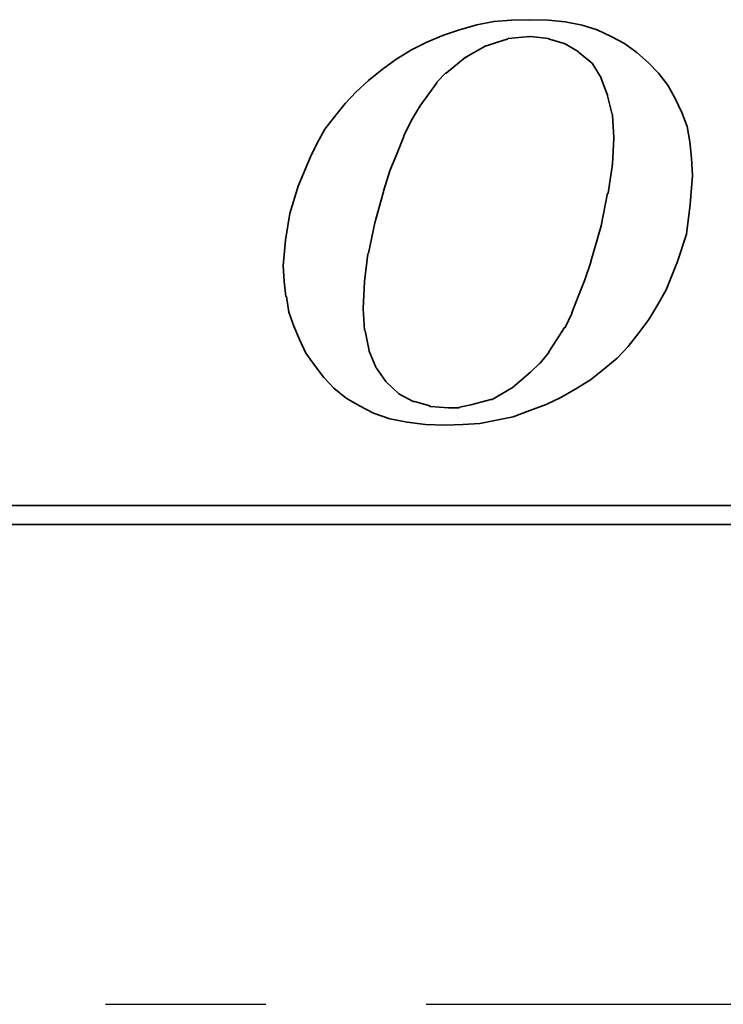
# Model space of a CAD drawing. Header units: millimetres. Extents: x -60 to 402, y -73 to 85.
# Tile 89 of 105: x 258.5 to 261.79, y 0 to 4.61. Entities that reach past the tile are written whole.
import ezdxf

# ---------------------------------------------------------------- set-up
doc = ezdxf.new("R2010")
doc.units = ezdxf.units.MM
doc.linetypes.add('CENTER', pattern=[2, 1.25, -0.25, 0.25, -0.25])
for name, color, linetype in [('CL', 1, 'CENTER'), ('DIM', 4, 'Continuous'), ('layer 1', 7, 'Continuous')]:
    doc.layers.add(name, color=color, linetype=linetype)

# ---------------------------------------------------------------- blocks, each defined once
blk = doc.blocks.new('TBI MOTION logo(完整正式版)')
at = {"layer": 'layer 1', "color": 22, "lineweight": 35}
for points, knots in [([(-11.34375, -6.98375), (-11.34375, -6.98375), (-10.91375, -7.43875), (-10.91375, -7.43875), (-10.91375, -7.43875), (-10.91375, -7.43875), (-10.38625, -7.87125), (-10.38625, -7.87125), (-10.38625, -7.87125), (-10.38625, -7.87125), (-9.81125, -8.20375), (-9.81125, -8.20375), (-9.81125, -8.20375), (-9.81125, -8.20375), (-9.21125, -8.51875), (-9.21125, -8.51875), (-9.21125, -8.51875), (-9.21125, -8.51875), (-8.51625, -8.75875), (-8.51625, -8.75875), (-8.51625, -8.75875), (-8.51625, -8.75875), (-7.77125, -8.90375), (-7.77125, -8.90375), (-7.77125, -8.90375), (-7.77125, -8.90375), (-6.97875, -8.99875), (-6.97875, -8.99875), (-6.97875, -8.99875), (-6.97875, -8.99875), (-6.14125, -9.02375), (-6.14125, -9.02375), (-6.14125, -9.02375), (-6.14125, -9.02375), (-5.37125, -8.99875), (-5.37125, -8.99875), (-5.37125, -8.99875), (-5.37125, -8.99875), (-4.65375, -8.94875), (-4.65375, -8.94875), (-4.65375, -8.94875), (-4.65375, -8.94875), (-3.93375, -8.80625), (-3.93375, -8.80625), (-3.93375, -8.80625), (-3.93375, -8.80625), (-3.21375, -8.66375), (-3.21375, -8.66375), (-3.21375, -8.66375), (-3.21375, -8.66375), (-2.49375, -8.39875), (-2.49375, -8.39875), (-2.49375, -8.39875), (-2.49375, -8.39875), (-1.79875, -8.13375), (-1.79875, -8.13375), (-1.79875, -8.13375), (-1.79875, -8.13375), (-1.17375, -7.84375), (-1.17375, -7.84375), (-1.17375, -7.84375), (-1.17375, -7.84375), (-0.52375, -7.46375), (-0.52375, -7.46375), (-0.52375, -7.46375), (-0.52375, -7.46375), (0.10124, -7.07875), (0.10124, -7.07875), (0.10124, -7.07875), (0.10124, -7.07875), (0.67625, -6.62375), (0.67625, -6.62375), (0.67625, -6.62375), (0.67625, -6.62375), (1.24874, -6.14375), (1.24874, -6.14375), (1.24874, -6.14375), (1.24874, -6.14375), (1.72874, -5.64125), (1.72874, -5.64125), (1.72874, -5.64125), (1.72874, -5.64125), (2.18624, -5.06375), (2.18624, -5.06375), (2.18624, -5.06375), (2.18624, -5.06375), (2.61625, -4.48874), (2.61625, -4.48874), (2.61625, -4.48874), (2.61625, -4.48874), (3.00125, -3.83874), (3.00125, -3.83874), (3.00125, -3.83874), (3.00125, -3.83874), (3.36124, -3.21374), (3.36124, -3.21374), (3.36124, -3.21374), (3.36124, -3.21374), (3.84374, -1.99125), (3.84374, -1.99125), (3.84374, -1.99125), (3.84374, -1.99125), (4.22625, -0.81875), (4.22625, -0.81875), (4.22625, -0.81875), (4.22625, -0.81875), (4.39125, 0.45624), (4.39125, 0.45624), (4.39125, 0.45624), (4.39125, 0.45624), (4.48874, 1.70124), (4.48874, 1.70124), (4.48874, 1.70124), (4.48874, 1.70124), (4.43874, 2.44625), (4.43874, 2.44625), (4.43874, 2.44625), (4.43874, 2.44625), (4.36874, 3.14125), (4.36874, 3.14125), (4.36874, 3.14125), (4.36874, 3.14125), (4.25125, 3.81125), (4.25125, 3.81125), (4.25125, 3.81125), (4.25125, 3.81125), (4.03124, 4.41125), (4.03124, 4.41125), (4.03124, 4.41125), (4.03124, 4.41125), (3.74374, 5.01125), (3.74374, 5.01125), (3.74374, 5.01125), (3.74374, 5.01125), (3.43124, 5.58875), (3.43124, 5.58875), (3.43124, 5.58875), (3.43124, 5.58875), (3.02625, 6.09125), (3.02625, 6.09125), (3.02625, 6.09125), (3.02625, 6.09125), (2.59374, 6.54875), (2.59374, 6.54875), (2.59374, 6.54875), (2.59374, 6.54875), (2.09124, 6.98125), (2.09124, 6.98125), (2.09124, 6.98125), (2.09124, 6.98125), (1.56124, 7.36625), (1.56124, 7.36625), (1.56124, 7.36625), (1.56124, 7.36625), (0.98624, 7.67625), (0.98624, 7.67625), (0.98624, 7.67625), (0.98624, 7.67625), (0.38624, 7.96375), (0.38624, 7.96375), (0.38624, 7.96375), (0.38624, 7.96375), (-0.25875, 8.15625), (-0.25875, 8.15625), (-0.25875, 8.15625), (-0.25875, 8.15625), (-0.98125, 8.30125), (-0.98125, 8.30125), (-0.98125, 8.30125), (-0.98125, 8.30125), (-1.70124, 8.37125), (-1.70124, 8.37125), (-1.70124, 8.37125), (-1.70124, 8.37125), (-2.49375, 8.39624), (-2.49375, 8.39624), (-2.49375, 8.39624), (-2.49375, 8.39624), (-3.28625, 8.37125), (-3.28625, 8.37125), (-3.28625, 8.37125), (-3.28625, 8.37125), (-4.05125, 8.32125), (-4.05125, 8.32125), (-4.05125, 8.32125), (-4.05125, 8.32125), (-4.77375, 8.18125), (-4.77375, 8.18125), (-4.77375, 8.18125), (-4.77375, 8.18125), (-5.51625, 7.96375), (-5.51625, 7.96375), (-5.51625, 7.96375), (-5.51625, 7.96375), (-6.21125, 7.72625), (-6.21125, 7.72625), (-6.21125, 7.72625), (-6.21125, 7.72625), (-6.92875, 7.43625), (-6.92875, 7.43625), (-6.92875, 7.43625), (-6.92875, 7.43625), (-7.57875, 7.10125), (-7.57875, 7.10125), (-7.57875, 7.10125), (-7.57875, 7.10125), (-8.24875, 6.69125), (-8.24875, 6.69125), (-8.24875, 6.69125), (-8.24875, 6.69125), (-8.84875, 6.26125), (-8.84875, 6.26125), (-8.84875, 6.26125), (-8.84875, 6.26125), (-9.42625, 5.78125), (-9.42625, 5.78125), (-9.42625, 5.78125), (-9.42625, 5.78125), (-9.95375, 5.30125), (-9.95375, 5.30125), (-9.95375, 5.30125), (-9.95375, 5.30125), (-10.43375, 4.79624), (-10.43375, 4.79624), (-10.43375, 4.79624), (-10.43375, 4.79624), (-10.88875, 4.22125), (-10.88875, 4.22125), (-10.88875, 4.22125), (-10.88875, 4.22125), (-11.29875, 3.69375), (-11.29875, 3.69375), (-11.29875, 3.69375), (-11.29875, 3.69375), (-11.63375, 3.09125), (-11.63375, 3.09125), (-11.63375, 3.09125), (-11.63375, 3.09125), (-11.91875, 2.49625), (-11.91875, 2.49625), (-11.91875, 2.49625), (-11.91875, 2.49625), (-12.44875, 1.24625), (-12.44875, 1.24625), (-12.44875, 1.24625), (-12.44875, 1.24625), (-12.80875, 0.06874), (-12.80875, 0.06874), (-12.80875, 0.06874), (-12.80875, 0.06874), (-12.99875, -1.07875), (-12.99875, -1.07875), (-12.99875, -1.07875), (-12.99875, -1.07875), (-13.09375, -2.18375), (-13.09375, -2.18375), (-13.09375, -2.18375), (-13.09375, -2.18375), (-13.04875, -2.85375), (-13.04875, -2.85375), (-13.04875, -2.85375), (-13.04875, -2.85375), (-12.97375, -3.50375), (-12.97375, -3.50375), (-12.97375, -3.50375), (-12.97375, -3.50375), (-12.95375, -3.50375), (-12.95375, -3.50375), (-12.95375, -3.50375), (-12.95375, -3.50375), (-12.85375, -4.17375), (-12.85375, -4.17375), (-12.85375, -4.17375), (-12.85375, -4.17375), (-12.63875, -4.77624), (-12.63875, -4.77624), (-12.63875, -4.77624), (-12.63875, -4.77624), (-12.39875, -5.35125), (-12.39875, -5.35125), (-12.39875, -5.35125), (-12.39875, -5.35125), (-12.11375, -5.92875), (-12.11375, -5.92875), (-12.11375, -5.92875), (-12.11375, -5.92875), (-11.75375, -6.45375), (-11.75375, -6.45375), (-11.75375, -6.45375), (-11.75375, -6.45375), (-11.34375, -6.98375), (-11.34375, -6.98375)], [0, 0, 0, 0, 0.01369863, 0.01369863, 0.01369863, 0.01369863, 0.02739726, 0.02739726, 0.02739726, 0.02739726, 0.04109589, 0.04109589, 0.04109589, 0.04109589, 0.05479452, 0.05479452, 0.05479452, 0.05479452, 0.06849315, 0.06849315, 0.06849315, 0.06849315, 0.08219178, 0.08219178, 0.08219178, 0.08219178, 0.09589041, 0.09589041, 0.09589041, 0.09589041, 0.10958904, 0.10958904, 0.10958904, 0.10958904, 0.12328767, 0.12328767, 0.12328767, 0.12328767, 0.1369863, 0.1369863, 0.1369863, 0.1369863, 0.15068493, 0.15068493, 0.15068493, 0.15068493, 0.16438356, 0.16438356, 0.16438356, 0.16438356, 0.17808219, 0.17808219, 0.17808219, 0.17808219, 0.19178082, 0.19178082, 0.19178082, 0.19178082, 0.20547945, 0.20547945, 0.20547945, 0.20547945, 0.21917808, 0.21917808, 0.21917808, 0.21917808, 0.23287671, 0.23287671, 0.23287671, 0.23287671, 0.24657534, 0.24657534, 0.24657534, 0.24657534, 0.26027397, 0.26027397, 0.26027397, 0.26027397, 0.2739726, 0.2739726, 0.2739726, 0.2739726, 0.28767123, 0.28767123, 0.28767123, 0.28767123, 0.30136986, 0.30136986, 0.30136986, 0.30136986, 0.31506849, 0.31506849, 0.31506849, 0.31506849, 0.32876712, 0.32876712, 0.32876712, 0.32876712, 0.34246575, 0.34246575, 0.34246575, 0.34246575, 0.35616438, 0.35616438, 0.35616438, 0.35616438, 0.36986301, 0.36986301, 0.36986301, 0.36986301, 0.38356164, 0.38356164, 0.38356164, 0.38356164, 0.39726027, 0.39726027, 0.39726027, 0.39726027, 0.4109589, 0.4109589, 0.4109589, 0.4109589, 0.42465753, 0.42465753, 0.42465753, 0.42465753, 0.43835616, 0.43835616, 0.43835616, 0.43835616, 0.45205479, 0.45205479, 0.45205479, 0.45205479, 0.46575342, 0.46575342, 0.46575342, 0.46575342, 0.47945205, 0.47945205, 0.47945205, 0.47945205, 0.49315068, 0.49315068, 0.49315068, 0.49315068, 0.50684932, 0.50684932, 0.50684932, 0.50684932, 0.52054795, 0.52054795, 0.52054795, 0.52054795, 0.53424658, 0.53424658, 0.53424658, 0.53424658, 0.54794521, 0.54794521, 0.54794521, 0.54794521, 0.56164384, 0.56164384, 0.56164384, 0.56164384, 0.57534247, 0.57534247, 0.57534247, 0.57534247, 0.5890411, 0.5890411, 0.5890411, 0.5890411, 0.60273973, 0.60273973, 0.60273973, 0.60273973, 0.61643836, 0.61643836, 0.61643836, 0.61643836, 0.63013699, 0.63013699, 0.63013699, 0.63013699, 0.64383562, 0.64383562, 0.64383562, 0.64383562, 0.65753425, 0.65753425, 0.65753425, 0.65753425, 0.67123288, 0.67123288, 0.67123288, 0.67123288, 0.68493151, 0.68493151, 0.68493151, 0.68493151, 0.69863014, 0.69863014, 0.69863014, 0.69863014, 0.71232877, 0.71232877, 0.71232877, 0.71232877, 0.7260274, 0.7260274, 0.7260274, 0.7260274, 0.73972603, 0.73972603, 0.73972603, 0.73972603, 0.75342466, 0.75342466, 0.75342466, 0.75342466, 0.76712329, 0.76712329, 0.76712329, 0.76712329, 0.78082192, 0.78082192, 0.78082192, 0.78082192, 0.79452055, 0.79452055, 0.79452055, 0.79452055, 0.80821918, 0.80821918, 0.80821918, 0.80821918, 0.82191781, 0.82191781, 0.82191781, 0.82191781, 0.83561644, 0.83561644, 0.83561644, 0.83561644, 0.84931507, 0.84931507, 0.84931507, 0.84931507, 0.8630137, 0.8630137, 0.8630137, 0.8630137, 0.87671233, 0.87671233, 0.87671233, 0.87671233, 0.89041096, 0.89041096, 0.89041096, 0.89041096, 0.90410959, 0.90410959, 0.90410959, 0.90410959, 0.91780822, 0.91780822, 0.91780822, 0.91780822, 0.93150685, 0.93150685, 0.93150685, 0.93150685, 0.94520548, 0.94520548, 0.94520548, 0.94520548, 0.95890411, 0.95890411, 0.95890411, 0.95890411, 0.97260274, 0.97260274, 0.97260274, 0.97260274, 0.98630137, 0.98630137, 0.98630137, 0.98630137, 1, 1, 1, 1]), ([(-8.77875, 1.03124), (-8.77875, 1.03124), (-8.51625, 1.89625), (-8.51625, 1.89625), (-8.51625, 1.89625), (-8.51625, 1.89625), (-8.20375, 2.66375), (-8.20375, 2.66375), (-8.20375, 2.66375), (-8.20375, 2.66375), (-7.91625, 3.38125), (-7.91625, 3.38125), (-7.91625, 3.38125), (-7.91625, 3.38125), (-7.91625, 3.40624), (-7.91625, 3.40624), (-7.91625, 3.40624), (-7.91625, 3.40624), (-7.57875, 4.07624), (-7.57875, 4.07624), (-7.57875, 4.07624), (-7.57875, 4.07624), (-7.24375, 4.65125), (-7.24375, 4.65125), (-7.24375, 4.65125), (-7.24375, 4.65125), (-7.21875, 4.65125), (-7.21875, 4.65125), (-7.21875, 4.65125), (-7.21875, 4.65125), (-7.21875, 4.67624), (-7.21875, 4.67624), (-7.21875, 4.67624), (-7.21875, 4.67624), (-6.83625, 5.20375), (-6.83625, 5.20375), (-6.83625, 5.20375), (-6.83625, 5.20375), (-6.49875, 5.68625), (-6.49875, 5.68625), (-6.49875, 5.68625), (-6.49875, 5.68625), (-6.49875, 5.70625), (-6.49875, 5.70625), (-6.49875, 5.70625), (-6.49875, 5.70625), (-6.11625, 6.09125), (-6.11625, 6.09125), (-6.11625, 6.09125), (-6.11625, 6.09125), (-6.09125, 6.09125), (-6.09125, 6.09125), (-6.09125, 6.09125), (-6.09125, 6.09125), (-5.27375, 6.76625), (-5.27375, 6.76625), (-5.27375, 6.76625), (-5.27375, 6.76625), (-5.24875, 6.76625), (-5.24875, 6.76625), (-5.24875, 6.76625), (-5.24875, 6.76625), (-5.24875, 6.78625), (-5.24875, 6.78625), (-5.24875, 6.78625), (-5.24875, 6.78625), (-4.38875, 7.26624), (-4.38875, 7.26624), (-4.38875, 7.26624), (-4.38875, 7.26624), (-4.36125, 7.26624), (-4.36125, 7.26624), (-4.36125, 7.26624), (-4.36125, 7.26624), (-3.93375, 7.41125), (-3.93375, 7.41125), (-3.93375, 7.41125), (-3.93375, 7.41125), (-3.47375, 7.55625), (-3.47375, 7.55625), (-3.47375, 7.55625), (-3.47375, 7.55625), (-3.45375, 7.55625), (-3.45375, 7.55625), (-3.45375, 7.55625), (-3.45375, 7.55625), (-3.42875, 7.58124), (-3.42875, 7.58124), (-3.42875, 7.58124), (-3.42875, 7.58124), (-2.97375, 7.62625), (-2.97375, 7.62625), (-2.97375, 7.62625), (-2.97375, 7.62625), (-2.49375, 7.67625), (-2.49375, 7.67625), (-2.49375, 7.67625), (-2.49375, 7.67625), (-2.46875, 7.67625), (-2.46875, 7.67625), (-2.46875, 7.67625), (-2.46875, 7.67625), (-1.70124, 7.58124), (-1.70124, 7.58124), (-1.70124, 7.58124), (-1.70124, 7.58124), (-1.67875, 7.55625), (-1.67875, 7.55625), (-1.67875, 7.55625), (-1.67875, 7.55625), (-1.65375, 7.55625), (-1.65375, 7.55625), (-1.65375, 7.55625), (-1.65375, 7.55625), (-1.03125, 7.36625), (-1.03125, 7.36625), (-1.03125, 7.36625), (-1.03125, 7.36625), (-1.00625, 7.36625), (-1.00625, 7.36625), (-1.00625, 7.36625), (-1.00625, 7.36625), (-0.43124, 7.02624), (-0.43124, 7.02624), (-0.43124, 7.02624), (-0.43124, 7.02624), (-0.40625, 7.00624), (-0.40625, 7.00624), (-0.40625, 7.00624), (-0.40625, 7.00624), (0.12124, 6.57124), (0.12124, 6.57124), (0.12124, 6.57124), (0.12124, 6.57124), (0.14624, 6.54875), (0.14624, 6.54875), (0.14624, 6.54875), (0.14624, 6.54875), (0.17124, 6.52375), (0.17124, 6.52375), (0.17124, 6.52375), (0.17124, 6.52375), (0.55625, 5.89875), (0.55625, 5.89875), (0.55625, 5.89875), (0.55625, 5.89875), (0.55625, 5.87625), (0.55625, 5.87625), (0.55625, 5.87625), (0.55625, 5.87625), (0.84124, 5.15625), (0.84124, 5.15625), (0.84124, 5.15625), (0.84124, 5.15625), (0.84124, 5.13125), (0.84124, 5.13125), (0.84124, 5.13125), (0.84124, 5.13125), (1.03624, 4.31875), (1.03624, 4.31875), (1.03624, 4.31875), (1.03624, 4.31875), (1.05624, 4.31875), (1.05624, 4.31875), (1.05624, 4.31875), (1.05624, 4.31875), (1.05624, 4.29125), (1.05624, 4.29125), (1.05624, 4.29125), (1.05624, 4.29125), (1.10625, 3.33125), (1.10625, 3.33125), (1.10625, 3.33125), (1.10625, 3.33125), (1.10625, 3.30875), (1.10625, 3.30875), (1.10625, 3.30875), (1.10625, 3.30875), (1.05624, 2.20624), (1.05624, 2.20624), (1.05624, 2.20624), (1.05624, 2.20624), (1.05624, 2.18124), (1.05624, 2.18124), (1.05624, 2.18124), (1.05624, 2.18124), (0.86624, 0.93624), (0.86624, 0.93624), (0.86624, 0.93624), (0.86624, 0.93624), (0.84124, 0.93624), (0.84124, 0.93624), (0.84124, 0.93624), (0.84124, 0.93624), (0.55625, -0.45874), (0.55625, -0.45874), (0.55625, -0.45874), (0.55625, -0.45874), (0.12124, -1.99125), (0.12124, -1.99125), (0.12124, -1.99125), (0.12124, -1.99125), (0.12124, -2.01874), (0.12124, -2.01874), (0.12124, -2.01874), (0.12124, -2.01874), (-0.13874, -2.78375), (-0.13874, -2.78375), (-0.13874, -2.78375), (-0.13874, -2.78375), (-0.43124, -3.50375), (-0.43124, -3.50375), (-0.43124, -3.50375), (-0.43124, -3.50375), (-0.69375, -4.19875), (-0.69375, -4.19875), (-0.69375, -4.19875), (-0.69375, -4.19875), (-0.69375, -4.22375), (-0.69375, -4.22375), (-0.69375, -4.22375), (-0.69375, -4.22375), (-0.98125, -4.82374), (-0.98125, -4.82374), (-0.98125, -4.82374), (-0.98125, -4.82374), (-1.00625, -4.82374), (-1.00625, -4.82374), (-1.00625, -4.82374), (-1.00625, -4.82374), (-1.33875, -5.35125), (-1.33875, -5.35125), (-1.33875, -5.35125), (-1.33875, -5.35125), (-1.67875, -5.87875), (-1.67875, -5.87875), (-1.67875, -5.87875), (-1.67875, -5.87875), (-1.67875, -5.90375), (-1.67875, -5.90375), (-1.67875, -5.90375), (-1.67875, -5.90375), (-2.05875, -6.35875), (-2.05875, -6.35875), (-2.05875, -6.35875), (-2.05875, -6.35875), (-2.08375, -6.38375), (-2.08375, -6.38375), (-2.08375, -6.38375), (-2.08375, -6.38375), (-2.46875, -6.74375), (-2.46875, -6.74375), (-2.46875, -6.74375), (-2.46875, -6.74375), (-3.25875, -7.41625), (-3.25875, -7.41625), (-3.25875, -7.41625), (-3.25875, -7.41625), (-3.28625, -7.43875), (-3.28625, -7.43875), (-3.28625, -7.43875), (-3.28625, -7.43875), (-4.12375, -7.91875), (-4.12375, -7.91875), (-4.12375, -7.91875), (-4.12375, -7.91875), (-4.14875, -7.91875), (-4.14875, -7.91875), (-4.14875, -7.91875), (-4.14875, -7.91875), (-4.17125, -7.91875), (-4.17125, -7.91875), (-4.17125, -7.91875), (-4.17125, -7.91875), (-5.03375, -8.15875), (-5.03375, -8.15875), (-5.03375, -8.15875), (-5.03375, -8.15875), (-5.51625, -8.25625), (-5.51625, -8.25625), (-5.51625, -8.25625), (-5.51625, -8.25625), (-5.54125, -8.27875), (-5.54125, -8.27875), (-5.54125, -8.27875), (-5.54125, -8.27875), (-5.56375, -8.27875), (-5.56375, -8.27875), (-5.56375, -8.27875), (-5.56375, -8.27875), (-5.99625, -8.27875), (-5.99625, -8.27875), (-5.99625, -8.27875), (-5.99625, -8.27875), (-6.76375, -8.23125), (-6.76375, -8.23125), (-6.76375, -8.23125), (-6.76375, -8.23125), (-6.78875, -8.23125), (-6.78875, -8.23125), (-6.78875, -8.23125), (-6.78875, -8.23125), (-6.78875, -8.20375), (-6.78875, -8.20375), (-6.78875, -8.20375), (-6.78875, -8.20375), (-7.45875, -8.01375), (-7.45875, -8.01375), (-7.45875, -8.01375), (-7.45875, -8.01375), (-7.48375, -8.01375), (-7.48375, -8.01375), (-7.48375, -8.01375), (-7.48375, -8.01375), (-7.50875, -8.01375), (-7.50875, -8.01375), (-7.50875, -8.01375), (-7.50875, -8.01375), (-8.13125, -7.67875), (-8.13125, -7.67875), (-8.13125, -7.67875), (-8.13125, -7.67875), (-8.15625, -7.65375), (-8.15625, -7.65375), (-8.15625, -7.65375), (-8.15625, -7.65375), (-8.65875, -7.17375), (-8.65875, -7.17375), (-8.65875, -7.17375), (-8.65875, -7.17375), (-8.68375, -7.14875), (-8.68375, -7.14875), (-8.68375, -7.14875), (-8.68375, -7.14875), (-9.08875, -6.57375), (-9.08875, -6.57375), (-9.08875, -6.57375), (-9.08875, -6.57375), (-9.11375, -6.54875), (-9.11375, -6.54875), (-9.11375, -6.54875), (-9.11375, -6.54875), (-9.11375, -6.52875), (-9.11375, -6.52875), (-9.11375, -6.52875), (-9.11375, -6.52875), (-9.40375, -5.85375), (-9.40375, -5.85375), (-9.40375, -5.85375), (-9.40375, -5.85375), (-9.40375, -5.82875), (-9.40375, -5.82875), (-9.40375, -5.82875), (-9.40375, -5.82875), (-9.56875, -4.96875), (-9.56875, -4.96875), (-9.56875, -4.96875), (-9.56875, -4.96875), (-9.59375, -4.94375), (-9.59375, -4.94375), (-9.59375, -4.94375), (-9.59375, -4.94375), (-9.66375, -4.03375), (-9.66375, -4.03375), (-9.66375, -4.03375), (-9.66375, -4.03375), (-9.66375, -4.00875), (-9.66375, -4.00875), (-9.66375, -4.00875), (-9.66375, -4.00875), (-9.59375, -2.85375), (-9.59375, -2.85375), (-9.59375, -2.85375), (-9.59375, -2.85375), (-9.45125, -1.65875), (-9.45125, -1.65875), (-9.45125, -1.65875), (-9.45125, -1.65875), (-9.42625, -1.63375), (-9.42625, -1.63375), (-9.42625, -1.63375), (-9.42625, -1.63375), (-9.16125, -0.33875), (-9.16125, -0.33875), (-9.16125, -0.33875), (-9.16125, -0.33875), (-8.77875, 1.00624), (-8.77875, 1.00624), (-8.77875, 1.00624), (-8.77875, 1.00624), (-8.77875, 1.03124), (-8.77875, 1.03124)], [0, 0, 0, 0, 0.01020408, 0.01020408, 0.01020408, 0.01020408, 0.02040816, 0.02040816, 0.02040816, 0.02040816, 0.03061224, 0.03061224, 0.03061224, 0.03061224, 0.04081633, 0.04081633, 0.04081633, 0.04081633, 0.05102041, 0.05102041, 0.05102041, 0.05102041, 0.06122449, 0.06122449, 0.06122449, 0.06122449, 0.07142857, 0.07142857, 0.07142857, 0.07142857, 0.08163265, 0.08163265, 0.08163265, 0.08163265, 0.09183673, 0.09183673, 0.09183673, 0.09183673, 0.10204082, 0.10204082, 0.10204082, 0.10204082, 0.1122449, 0.1122449, 0.1122449, 0.1122449, 0.12244898, 0.12244898, 0.12244898, 0.12244898, 0.13265306, 0.13265306, 0.13265306, 0.13265306, 0.14285714, 0.14285714, 0.14285714, 0.14285714, 0.15306122, 0.15306122, 0.15306122, 0.15306122, 0.16326531, 0.16326531, 0.16326531, 0.16326531, 0.17346939, 0.17346939, 0.17346939, 0.17346939, 0.18367347, 0.18367347, 0.18367347, 0.18367347, 0.19387755, 0.19387755, 0.19387755, 0.19387755, 0.20408163, 0.20408163, 0.20408163, 0.20408163, 0.21428571, 0.21428571, 0.21428571, 0.21428571, 0.2244898, 0.2244898, 0.2244898, 0.2244898, 0.23469388, 0.23469388, 0.23469388, 0.23469388, 0.24489796, 0.24489796, 0.24489796, 0.24489796, 0.25510204, 0.25510204, 0.25510204, 0.25510204, 0.26530612, 0.26530612, 0.26530612, 0.26530612, 0.2755102, 0.2755102, 0.2755102, 0.2755102, 0.28571429, 0.28571429, 0.28571429, 0.28571429, 0.29591837, 0.29591837, 0.29591837, 0.29591837, 0.30612245, 0.30612245, 0.30612245, 0.30612245, 0.31632653, 0.31632653, 0.31632653, 0.31632653, 0.32653061, 0.32653061, 0.32653061, 0.32653061, 0.33673469, 0.33673469, 0.33673469, 0.33673469, 0.34693878, 0.34693878, 0.34693878, 0.34693878, 0.35714286, 0.35714286, 0.35714286, 0.35714286, 0.36734694, 0.36734694, 0.36734694, 0.36734694, 0.37755102, 0.37755102, 0.37755102, 0.37755102, 0.3877551, 0.3877551, 0.3877551, 0.3877551, 0.39795918, 0.39795918, 0.39795918, 0.39795918, 0.40816327, 0.40816327, 0.40816327, 0.40816327, 0.41836735, 0.41836735, 0.41836735, 0.41836735, 0.42857143, 0.42857143, 0.42857143, 0.42857143, 0.43877551, 0.43877551, 0.43877551, 0.43877551, 0.44897959, 0.44897959, 0.44897959, 0.44897959, 0.45918367, 0.45918367, 0.45918367, 0.45918367, 0.46938776, 0.46938776, 0.46938776, 0.46938776, 0.47959184, 0.47959184, 0.47959184, 0.47959184, 0.48979592, 0.48979592, 0.48979592, 0.48979592, 0.5, 0.5, 0.5, 0.5, 0.51020408, 0.51020408, 0.51020408, 0.51020408, 0.52040816, 0.52040816, 0.52040816, 0.52040816, 0.53061224, 0.53061224, 0.53061224, 0.53061224, 0.54081633, 0.54081633, 0.54081633, 0.54081633, 0.55102041, 0.55102041, 0.55102041, 0.55102041, 0.56122449, 0.56122449, 0.56122449, 0.56122449, 0.57142857, 0.57142857, 0.57142857, 0.57142857, 0.58163265, 0.58163265, 0.58163265, 0.58163265, 0.59183673, 0.59183673, 0.59183673, 0.59183673, 0.60204082, 0.60204082, 0.60204082, 0.60204082, 0.6122449, 0.6122449, 0.6122449, 0.6122449, 0.62244898, 0.62244898, 0.62244898, 0.62244898, 0.63265306, 0.63265306, 0.63265306, 0.63265306, 0.64285714, 0.64285714, 0.64285714, 0.64285714, 0.65306122, 0.65306122, 0.65306122, 0.65306122, 0.66326531, 0.66326531, 0.66326531, 0.66326531, 0.67346939, 0.67346939, 0.67346939, 0.67346939, 0.68367347, 0.68367347, 0.68367347, 0.68367347, 0.69387755, 0.69387755, 0.69387755, 0.69387755, 0.70408163, 0.70408163, 0.70408163, 0.70408163, 0.71428571, 0.71428571, 0.71428571, 0.71428571, 0.7244898, 0.7244898, 0.7244898, 0.7244898, 0.73469388, 0.73469388, 0.73469388, 0.73469388, 0.74489796, 0.74489796, 0.74489796, 0.74489796, 0.75510204, 0.75510204, 0.75510204, 0.75510204, 0.76530612, 0.76530612, 0.76530612, 0.76530612, 0.7755102, 0.7755102, 0.7755102, 0.7755102, 0.78571429, 0.78571429, 0.78571429, 0.78571429, 0.79591837, 0.79591837, 0.79591837, 0.79591837, 0.80612245, 0.80612245, 0.80612245, 0.80612245, 0.81632653, 0.81632653, 0.81632653, 0.81632653, 0.82653061, 0.82653061, 0.82653061, 0.82653061, 0.83673469, 0.83673469, 0.83673469, 0.83673469, 0.84693878, 0.84693878, 0.84693878, 0.84693878, 0.85714286, 0.85714286, 0.85714286, 0.85714286, 0.86734694, 0.86734694, 0.86734694, 0.86734694, 0.87755102, 0.87755102, 0.87755102, 0.87755102, 0.8877551, 0.8877551, 0.8877551, 0.8877551, 0.89795918, 0.89795918, 0.89795918, 0.89795918, 0.90816327, 0.90816327, 0.90816327, 0.90816327, 0.91836735, 0.91836735, 0.91836735, 0.91836735, 0.92857143, 0.92857143, 0.92857143, 0.92857143, 0.93877551, 0.93877551, 0.93877551, 0.93877551, 0.94897959, 0.94897959, 0.94897959, 0.94897959, 0.95918367, 0.95918367, 0.95918367, 0.95918367, 0.96938776, 0.96938776, 0.96938776, 0.96938776, 0.97959184, 0.97959184, 0.97959184, 0.97959184, 0.98979592, 0.98979592, 0.98979592, 0.98979592, 1, 1, 1, 1]), ([(75.90875, -9.47875), (75.90875, -9.47875), (75.90875, -12.28625), (75.90875, -12.28625), (75.90875, -12.28625), (75.90875, -12.28625), (75.90875, -12.47875), (75.90875, -12.47875), (75.90875, -12.47875), (75.90875, -12.47875), (75.71625, -12.47875), (75.71625, -12.47875), (75.71625, -12.47875), (75.71625, -12.47875), (-88.32875, -12.47875), (-88.32875, -12.47875), (-88.32875, -12.47875), (-88.32875, -12.47875), (-88.32875, -13.29375), (-88.32875, -13.29375), (-88.32875, -13.29375), (-88.32875, -13.29375), (82.89125, -13.29375), (82.89125, -13.29375), (82.89125, -13.29375), (82.89125, -13.29375), (75.90875, -9.47875), (75.90875, -9.47875)], [0, 0, 0, 0, 0.14285714, 0.14285714, 0.14285714, 0.14285714, 0.28571429, 0.28571429, 0.28571429, 0.28571429, 0.42857143, 0.42857143, 0.42857143, 0.42857143, 0.57142857, 0.57142857, 0.57142857, 0.57142857, 0.71428571, 0.71428571, 0.71428571, 0.71428571, 0.85714286, 0.85714286, 0.85714286, 0.85714286, 1, 1, 1, 1])]:
    blk.add_open_spline(points, degree=3, knots=knots, dxfattribs=at)

msp = doc.modelspace()

# ---------------------------------------------------------------- linework, layer by layer
at = {"layer": 'CL', "color": 0, "ltscale": 3}
msp.add_line((206.4046, 0), (287.3378, 0), dxfattribs=at)

# ---------------------------------------------------------------- block references
at = {"layer": 'DIM', "color": 7, "xscale": 0.1088999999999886, "yscale": 0.1088999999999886, "zscale": 0.1088999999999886}
msp.add_blockref('TBI MOTION logo(完整正式版)', (261.1615, 3.6932), dxfattribs=at)

doc.saveas('drawing.dxf')
